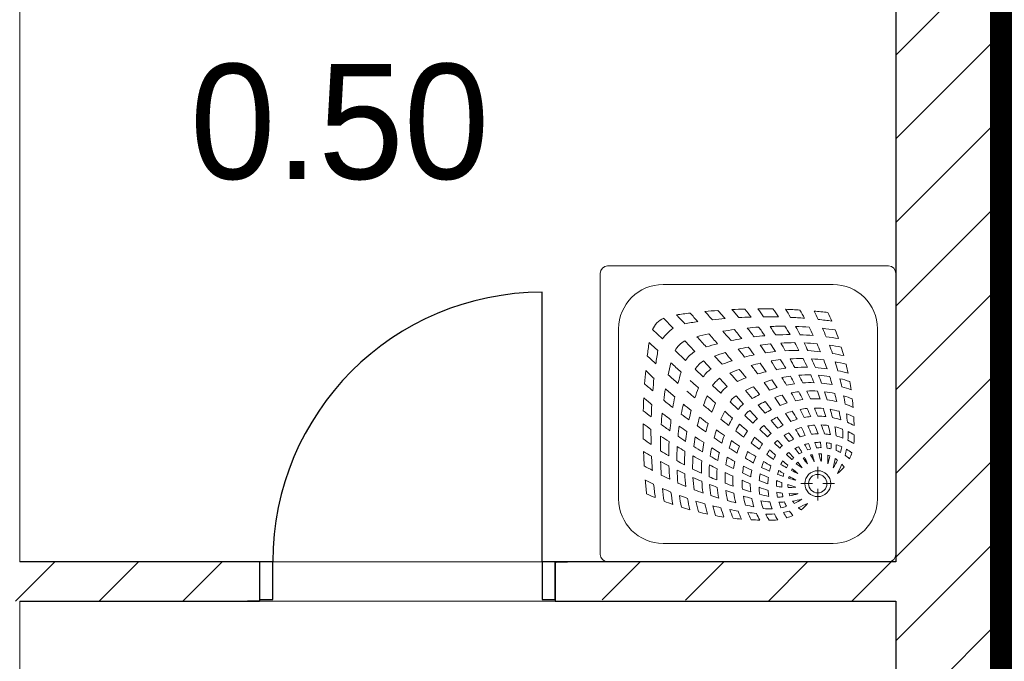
# Model space of a CAD drawing. Header units: millimetres. Extents: x -40063 to 512011, y 350190 to 687060.
# Tile 67 of 256: x 142235 to 145232, y 457824 to 459776. Entities that reach past the tile are written whole.
import ezdxf

# ---------------------------------------------------------------- set-up
doc = ezdxf.new("R2010")
doc.units = ezdxf.units.MM
doc.linetypes.add('DASHDOT', pattern=[1, 0.5, -0.25, 0, -0.25])
for name, color, linetype in [('Elementy Modelu - Strefy', 8, 'Continuous'), ('Konstrukcja - Ściany zew', 8, 'Continuous'), ('Wnętrze - Umeblowanie', 8, 'Continuous'), ('X_ref', 8, 'Continuous')]:
    doc.layers.add(name, color=color, linetype=linetype)
doc.layers.add('J_zakres opracowania', color=226, linetype='DASHDOT', lineweight=30)
doc.styles.add('GENERATED_STYLE_2', font='txt')

# ---------------------------------------------------------------- blocks, each defined once
blk = doc.blocks.new('fdgdfg')
at = {"layer": 'Elementy Modelu - Strefy', "linetype": 'Continuous', "lineweight": 0}
for p, q in [((-201447.2, 452289.9), (-201447.2, 449689.9)), ((-198780.3, 449689.9), (-198780.3, 452289.9)), ((-201447.2, 449689.9), (-198780.3, 449689.9)), ((-201447.2, 449569.9), (-201447.2, 447699.9)), ((-198780.3, 449569.9), (-201447.2, 449569.9)), ((-198780.3, 447699.9), (-198780.3, 449569.9))]:
    blk.add_line(p, q, dxfattribs=at)
at = {"layer": 'Konstrukcja - Ściany zew', "linetype": 'Continuous'}
for p, q in [((-198480.3, 447199.9), (-198480.3, 457619.9)), ((-198780.3, 452289.9), (-198780.3, 449689.9)), ((-198780.3, 451231.6), (-198480.3, 451531.6)), ((-198780.3, 450977), (-198480.3, 451277)), ((-198780.3, 450722.5), (-198480.3, 451022.5)), ((-198780.3, 450467.9), (-198480.3, 450767.9)), ((-199857.2, 449689.9), (-199857.2, 450509.9)), ((-198780.3, 450213.4), (-198480.3, 450513.4)), ((-198780.3, 449958.8), (-198480.3, 450258.8)), ((-198780.3, 449704.3), (-198480.3, 450004.3)), ((-198780.3, 449449.7), (-198480.3, 449749.7)), ((-201460.2, 449569.9), (-201340.2, 449689.9)), ((-200717.2, 449689.9), (-201447.2, 449689.9)), ((-201205.7, 449569.9), (-201085.7, 449689.9)), ((-200951.1, 449569.9), (-200831.1, 449689.9)), ((-200717.2, 449689.9), (-200754.2, 449689.9)), ((-200717.2, 449689.9), (-200754.2, 449689.9)), ((-200717.2, 449689.9), (-200717.2, 449574.9)), ((-200677.2, 449689.9), (-200717.2, 449689.9)), ((-200717.2, 449689.9), (-200717.2, 449574.9)), ((-200717.2, 449689.9), (-200717.2, 449574.9)), ((-200677.2, 449574.9), (-200677.2, 449689.9)), ((-199817.2, 449689.9), (-199857.2, 449689.9)), ((-199857.2, 449689.9), (-199857.2, 449574.9)), ((-199817.2, 449685.5), (-199812.9, 449689.9)), ((-199817.2, 449689.9), (-199780.2, 449689.9)), ((-199817.2, 449689.9), (-199817.2, 449574.9)), ((-198780.3, 449689.9), (-199817.2, 449689.9)), ((-199817.2, 449574.9), (-199817.2, 449689.9)), ((-199817.2, 449689.9), (-199817.2, 449574.9)), ((-199817.2, 449689.9), (-199780.2, 449689.9)), ((-199674, 449574.2), (-199558.3, 449689.9)), ((-199420.7, 449573), (-199303.8, 449689.9)), ((-199167.3, 449571.7), (-199049.2, 449689.9)), ((-198914, 449570.5), (-198794.6, 449689.9)), ((-201447.2, 449569.9), (-200717.2, 449569.9)), ((-200717.2, 449569.9), (-200754.2, 449569.9)), ((-200717.2, 449569.9), (-200754.2, 449569.9)), ((-200717.2, 449574.9), (-200717.2, 449569.9)), ((-200717.2, 449574.9), (-200677.2, 449574.9)), ((-200717.2, 449574.9), (-200717.2, 449569.9)), ((-199857.2, 449574.9), (-199817.2, 449574.9)), ((-199817.2, 449574.9), (-199817.2, 449569.9)), ((-199817.2, 449574.9), (-199817.2, 449569.9)), ((-199817.2, 449569.9), (-199780.2, 449569.9)), ((-199817.2, 449569.9), (-198780.3, 449569.9)), ((-199817.2, 449569.9), (-199780.2, 449569.9)), ((-198780.3, 449569.9), (-198780.3, 447699.9)), ((-198780.3, 449195.1), (-198480.3, 449495.1))]:
    blk.add_line(p, q, dxfattribs=at)
blk.add_arc((-199857.2, 449689.9), 820, 90, 180, dxfattribs=at)
at = {"layer": 'Wnętrze - Umeblowanie', "color": 252, "linetype": 'Continuous', "lineweight": 5}
for p, q in [((-199680.3, 450567.4), (-199680.3, 449712.4)), ((-199657.8, 450589.9), (-198802.8, 450589.9)), ((-198780.3, 450567.4), (-198780.3, 449712.4)), ((-199489.1, 450533.6), (-198971.6, 450533.6)), ((-199487.1, 450431), (-199458.4, 450400.2)), ((-199624.1, 450398.6), (-199624.1, 449881.1)), ((-199521.5, 450396.6), (-199490.7, 450367.9)), ((-198836.6, 450398.6), (-198836.6, 449881.1)), ((-199422.8, 450362.1), (-199392.7, 450329.7)), ((-199452.5, 450332.4), (-199420.2, 450302.3)), ((-199366.1, 450301.2), (-199342.7, 450276.1)), ((-199391.7, 450275.7), (-199366.5, 450252.3)), ((-199316.8, 450248.2), (-199293.4, 450223.1)), ((-199338.7, 450226.3), (-199313.5, 450202.9)), ((-199266.7, 450194.4), (-199243.7, 450169.9)), ((-199284.9, 450176.2), (-199260.3, 450153.3)), ((-199225.2, 450149.9), (-199201.9, 450124.9)), ((-199240.3, 450134.7), (-199215.3, 450111.4)), ((-199194.7, 450092.2), (-199170.7, 450069.8)), ((-199182.6, 450104.2), (-199160.3, 450080.3)), ((-199140.8, 450059.4), (-199125.7, 450043.2)), ((-199149.8, 450050.4), (-199133.6, 450035.3)), ((-199113, 450016.1), (-199096.6, 450000.8)), ((-199106.6, 450022.6), (-199091.2, 450006.1)), ((-199083.4, 449988.5), (-199066, 449975.6)), ((-199078.9, 449992.9), (-199066, 449975.6)), ((-199018.1, 449943.2), (-199018.1, 449978.8)), ((-199069.3, 449927.7), (-199033.7, 449927.7)), ((-199018.1, 449876.5), (-199018.1, 449912.1)), ((-199002.6, 449927.7), (-198966.9, 449927.7)), ((-199489.1, 449746.1), (-198971.6, 449746.1)), ((-199657.8, 449689.9), (-198802.8, 449689.9))]:
    blk.add_line(p, q, dxfattribs=at)
for radius in [39.4, 28.1]:
    blk.add_circle((-199018.1, 449927.7), radius, dxfattribs=at)
for centre, radius, start, end in [((-199657.8, 450567.4), 22.5, 90, 180), ((-198802.8, 450567.4), 22.5, 0, 90), ((-199489.1, 450398.6), 135, 90, 180), ((-198971.6, 450398.6), 135, 0, 90), ((-199188.2, 448593), 1866.4, 94.1137, 95.3442), ((-200915.6, 448967.8), 2148.1, 42.7562, 43.678), ((-200631.4, 449274.9), 1762.5, 40.9439, 42.0179), ((-199188.2, 448593), 1866.4, 91.5933, 92.7977), ((-200297.9, 449559.1), 1358, 40.0453, 41.4012), ((-200406.7, 449517), 1499.3, 37.7297, 38.908), ((-199188.2, 448593), 1866.4, 88.9625, 90.3711), ((-200462, 449540.5), 1560.9, 34.9768, 36.0651), ((-199999.9, 449840.4), 1047.7, 34.5668, 36.1928), ((-199188.2, 448593), 1866.4, 86.4427, 87.7819), ((-200206.7, 449789.1), 1279.6, 30.2451, 31.5191), ((-199989.2, 449924), 1059.9, 28.5744, 30.1169), ((-199837.9, 450025.5), 914.5, 26.0552, 27.8467), ((-199188.2, 448593), 1866.4, 83.8199, 85.1177), ((-199771.8, 450085.2), 864.6, 22.9528, 24.8539), ((-199440.9, 450356.4), 90, 137.6817, 153.4813), ((-199446.9, 450350.5), 90, 116.5187, 132.3183), ((-199188.2, 448593), 1866.4, 96.7256, 98.0018), ((-205973.6, 444292.7), 8965.9, 43.05993, 43.2958), ((-199172.5, 448931.1), 1504.2, 98.0389, 99.5966), ((-202491.5, 447596.5), 4199.8, 42.253, 42.7354), ((-199172.5, 448931.1), 1504.2, 94.8687, 96.3292), ((-199172.5, 448931.1), 1504.2, 91.8453, 93.2695), ((-199172.5, 448931.1), 1504.2, 88.6534, 90.4009), ((-199172.5, 448931.1), 1504.2, 85.6486, 87.2877), ((-199172.5, 448931.1), 1504.2, 82.4787, 84.0416), ((-199408.2, 450325.5), 90, 123.8799, 138.4865), ((-199122.5, 449302.7), 1103.9, 97.7802, 99.6067), ((-200915.6, 448967.8), 2148.1, 40.4947, 41.4994), ((-200631.4, 449274.9), 1762.5, 38.3665, 39.523), ((-199122.5, 449302.7), 1103.9, 93.9219, 95.7175), ((-200297.9, 449559.1), 1358, 36.8933, 38.3212), ((-200406.7, 449517), 1499.3, 35.0381, 36.2732), ((-199122.5, 449302.7), 1103.9, 89.7859, 92.1023), ((-200462, 449540.5), 1560.9, 32.5402, 33.6727), ((-199999.9, 449840.4), 1047.7, 31.0716, 32.7127), ((-199122.5, 449302.7), 1103.9, 85.9289, 88.09), ((-200206.7, 449789.1), 1279.6, 27.5376, 28.8267), ((-199989.2, 449924), 1059.9, 25.3851, 26.9202), ((-199837.9, 450025.5), 914.5, 22.4302, 24.1927), ((-199122.5, 449302.7), 1103.9, 81.7816, 83.8239), ((-199771.8, 450085.2), 864.6, 19.1601, 21.0212), ((-197683.4, 450097.7), 1866.4, 171.9982, 173.2744), ((-193383.2, 456883.1), 8965.9, 226.7042, 226.94007), ((-199416, 450317.8), 90, 131.5135, 146.1201), ((-199378.3, 450283.9), 90, 119.6831, 133.2253), ((-199122.5, 449302.7), 1103.9, 101.8556, 103.8074), ((-205973.6, 444292.7), 8965.9, 42.44503, 42.71476), ((-202491.5, 447596.5), 4199.8, 41.025, 41.5674), ((-199102, 449492.3), 888.9, 99.559, 101.6861), ((-199102, 449492.3), 888.9, 94.9824, 97.0993), ((-199102, 449492.3), 888.9, 90.0359, 92.849), ((-199102, 449492.3), 888.9, 85.4607, 88.0756), ((-199102, 449492.3), 888.9, 80.4871, 82.9333), ((-198021.5, 450082.1), 1504.2, 170.4034, 171.9611), ((-199374.3, 450287.8), 90, 136.7747, 150.3169), ((-199345.3, 450253.2), 90, 121.7967, 134.2789), ((-199102, 449492.3), 888.9, 104.4018, 106.7), ((-199089.4, 449610.2), 746.4, 100.8315, 103.2228), ((-200915.6, 448967.8), 2148.1, 38.7668, 39.5894), ((-200631.4, 449274.9), 1762.5, 36.3527, 37.3137), ((-199089.4, 449610.2), 746.4, 95.5886, 98.0087), ((-200297.9, 449559.1), 1358, 34.3788, 35.5811), ((-199081.2, 449697.7), 635.5, 95.9324, 98.6814), ((-200406.7, 449517), 1499.3, 32.8265, 33.8881), ((-199089.4, 449610.2), 746.4, 89.8991, 93.1703), ((-200462, 449540.5), 1560.9, 30.479, 31.4725), ((-199081.2, 449697.7), 635.5, 89.4694, 93.2131), ((-199999.9, 449840.4), 1047.7, 28.0536, 29.5121), ((-200206.7, 449789.1), 1279.6, 25.1232, 26.2963), ((-199089.4, 449610.2), 746.4, 84.6699, 87.705), ((-199081.2, 449697.7), 635.5, 83.5486, 87.0249), ((-199989.2, 449924), 1059.9, 22.4747, 23.8946), ((-199089.4, 449610.2), 746.4, 78.9506, 81.7612), ((-199837.9, 450025.5), 914.5, 19.0528, 20.7073), ((-199771.8, 450085.2), 864.6, 15.5566, 17.3296), ((-196687, 453401), 4199.8, 227.2646, 227.747), ((-199343.7, 450254.8), 90, 135.7211, 148.2033), ((-199316.9, 450225.9), 90, 123.1469, 134.6807), ((-199089.4, 449610.2), 746.4, 106.3701, 108.9778), ((-205973.6, 444292.7), 8965.9, 41.98875, 42.20562), ((-199081.2, 449697.7), 635.5, 108.1277, 111.0486), ((-202491.5, 447596.5), 4199.8, 40.0988, 40.5395), ((-199081.2, 449697.7), 635.5, 101.8787, 104.5372), ((-199069.4, 449758.1), 550.3, 96.4367, 99.5059), ((-200297.9, 449559.1), 1358, 31.7444, 33.1046), ((-200406.7, 449517), 1499.3, 30.5277, 31.701), ((-199069.4, 449758.1), 550.3, 89.2729, 93.442), ((-200462, 449540.5), 1560.9, 28.3183, 29.427), ((-199999.9, 449840.4), 1047.7, 24.9042, 26.5241), ((-199069.4, 449758.1), 550.3, 82.7175, 86.5999), ((-200206.7, 449789.1), 1279.6, 22.5875, 23.8953), ((-199989.2, 449924), 1059.9, 19.4447, 21.0051), ((-199081.2, 449697.7), 635.5, 77.056, 80.2461), ((-199069.4, 449758.1), 550.3, 75.5329, 79.0655), ((-199837.9, 450025.5), 914.5, 15.5811, 17.3615), ((-197683.4, 450097.7), 1866.4, 174.6558, 175.8863), ((-198058.2, 451825.2), 2148.1, 226.322, 227.2438), ((-198393.2, 450032.1), 1103.9, 166.1926, 168.1444), ((-193383.2, 456883.1), 8965.9, 227.28524, 227.55497), ((-199316.3, 450226.5), 90, 135.3193, 146.8531), ((-199372.3, 450281.9), 11.2, 134.6807, 135.3193), ((-199295.9, 450199.2), 90, 121.3122, 132.1558), ((-199069.4, 449758.1), 550.3, 109.9273, 113.1235), ((-202491.5, 447596.5), 4199.8, 39.1772, 39.6324), ((-199069.4, 449758.1), 550.3, 103.0421, 105.9266), ((-200915.6, 448967.8), 2148.1, 37.0279, 37.8959), ((-199059.5, 449781.3), 500.5, 103.4016, 106.3818), ((-200631.4, 449274.9), 1762.5, 34.3008, 35.3332), ((-199059.5, 449781.3), 500.5, 96.3989, 99.6815), ((-199059.5, 449781.3), 500.5, 88.8691, 93.254), ((-199059.5, 449781.3), 500.5, 81.9865, 86.0814), ((-199059.5, 449781.3), 500.5, 74.5, 78.1851), ((-199771.8, 450085.2), 864.6, 11.9045, 13.7662), ((-198021.5, 450082.1), 1504.2, 173.6708, 175.1313), ((-196687, 453401), 4199.8, 228.4326, 228.975), ((-198582.7, 450011.5), 888.9, 163.3, 165.5982), ((-193383.2, 456883.1), 8965.9, 227.79438, 228.01125), ((-199289.6, 450205.5), 90, 137.8442, 148.6878), ((-199265.5, 450173.9), 90, 134.4529, 144.3532), ((-199264.3, 450175.1), 90, 125.6468, 135.5471), ((-205973.6, 444292.7), 8965.9, 41.54135, 41.76011), ((-199059.5, 449781.3), 500.5, 110.6281, 113.9665), ((-199046.8, 449848.5), 409.9, 105.7242, 109.1802), ((-200124.7, 449548), 1190.7, 34.3502, 35.7138), ((-199046.8, 449848.5), 409.9, 97.6617, 101.345), ((-199983.8, 449693), 1021.8, 31.5257, 33.0594), ((-200406.7, 449517), 1499.3, 28.4603, 29.473), ((-199046.8, 449848.5), 409.9, 88.9241, 94.0071), ((-200462, 449540.5), 1560.9, 26.3855, 27.3405), ((-199999.9, 449840.4), 1047.7, 22.116, 23.505), ((-200206.7, 449789.1), 1279.6, 20.3257, 21.459), ((-199046.8, 449848.5), 409.9, 80.8547, 85.6651), ((-199989.2, 449924), 1059.9, 16.7248, 18.0925), ((-199837.9, 450025.5), 914.5, 12.4254, 14.0124), ((-199046.8, 449848.5), 409.9, 72.1031, 76.4269), ((-199771.8, 450085.2), 864.6, 8.5164, 10.2169), ((-198365.3, 451541), 1762.5, 227.9821, 229.0561), ((-198393.2, 450032.1), 1103.9, 170.3933, 172.2198), ((-198058.2, 451825.2), 2148.1, 228.5006, 229.5053), ((-196687, 453401), 4199.8, 229.4605, 229.9012), ((-198788.1, 449990.7), 635.5, 158.9514, 161.8723), ((-199238.6, 450153), 90, 137.1745, 146.3339), ((-199243.5, 450148.2), 90, 123.6661, 132.8255), ((-199046.8, 449848.5), 409.9, 114.0771, 117.8554), ((-205973.6, 444292.7), 8965.9, 41.10129, 41.30523), ((-202491.5, 447596.5), 4199.8, 38.2881, 38.7048), ((-200915.6, 448967.8), 2148.1, 35.3959, 36.1709), ((-199039, 449880.9), 354.1, 106.8435, 110.751), ((-199039, 449880.9), 354.1, 98.0533, 102.0312), ((-199036.4, 449882.6), 327.2, 96.9155, 100.9992), ((-200406.7, 449517), 1499.3, 26.3954, 27.4174), ((-199039, 449880.9), 354.1, 88.4231, 93.997), ((-199036.4, 449882.6), 327.2, 86.9932, 92.674), ((-200462, 449540.5), 1560.9, 24.4094, 25.377), ((-199999.9, 449840.4), 1047.7, 19.2129, 20.6163), ((-199039, 449880.9), 354.1, 79.4371, 84.7816), ((-200206.7, 449789.1), 1279.6, 17.9317, 19.0851), ((-199036.4, 449882.6), 327.2, 77.6445, 83.1584), ((-199039, 449880.9), 354.1, 69.7902, 74.5754), ((-197683.4, 450097.7), 1866.4, 177.2023, 178.4067), ((-198649.5, 451207.5), 1358, 228.5988, 229.9547), ((-198365.3, 451541), 1762.5, 230.477, 231.6335), ((-198582.7, 450011.5), 888.9, 168.3139, 170.441), ((-198848.6, 449979), 550.3, 156.8765, 160.0727), ((-193383.2, 456883.1), 8965.9, 228.23989, 228.45865), ((-198938.9, 449956.4), 409.9, 145.7281, 147.5674), ((-199046.8, 449848.5), 409.9, 122.4326, 124.2719), ((-199039, 449880.9), 354.1, 116.1376, 120.229), ((-199036.4, 449882.6), 327.2, 115.6884, 119.8756), ((-202491.5, 447596.5), 4199.8, 37.4962, 37.918), ((-199036.4, 449882.6), 327.2, 105.9778, 110.1069), ((-200915.6, 448967.8), 2148.1, 33.8911, 34.673), ((-200124.7, 449548), 1190.7, 31.6738, 33.039), ((-199983.8, 449693), 1021.8, 28.4623, 29.9952), ((-199028.4, 449908.7), 277.2, 97.3268, 101.8912), ((-199028.4, 449908.7), 277.2, 86.3073, 92.5294), ((-199028.4, 449908.7), 277.2, 75.702, 81.8878), ((-199989.2, 449924), 1059.9, 13.8261, 15.2178), ((-199837.9, 450025.5), 914.5, 9.0727, 10.6838), ((-199036.4, 449882.6), 327.2, 67.8357, 72.7222), ((-199771.8, 450085.2), 864.6, 4.945, 6.6712), ((-198607.5, 451316.3), 1499.3, 231.092, 232.2703), ((-198021.5, 450082.1), 1504.2, 176.7305, 178.1547), ((-198700.6, 449999), 746.4, 166.7772, 169.1685), ((-198058.2, 451825.2), 2148.1, 230.4106, 231.2332), ((-198788.1, 449990.7), 635.5, 165.4628, 168.1213), ((-196687, 453401), 4199.8, 230.3676, 230.8228), ((-198871.7, 449969.1), 500.5, 156.0335, 159.3719), ((-198938.9, 449956.4), 409.9, 152.1446, 155.9229), ((-193383.2, 456883.1), 8965.9, 228.69477, 228.89871), ((-198971.3, 449948.6), 354.1, 142.7694, 144.6845), ((-199039, 449880.9), 354.1, 125.3155, 127.2306), ((-199036.4, 449882.6), 327.2, 125.219, 127.1214), ((-205973.6, 444292.7), 8965.9, 40.7207, 40.92724), ((-199028.4, 449908.7), 277.2, 118.1957, 122.7383), ((-199028.4, 449908.7), 277.2, 107.4065, 112.0387), ((-199024.6, 449897.6), 260.2, 105.873, 110.616), ((-199540.6, 449862.1), 528.8, 29.6178, 32.7079), ((-199024.6, 449897.6), 260.2, 95.7466, 100.4308), ((-199983.8, 449693), 1021.8, 25.244, 26.7853), ((-200406.7, 449517), 1499.3, 24.2057, 25.243), ((-200462, 449540.5), 1560.9, 22.3055, 23.2926), ((-199024.6, 449897.6), 260.2, 84.8156, 90.8272), ((-199999.9, 449840.4), 1047.7, 16.1407, 17.5675), ((-200206.7, 449789.1), 1279.6, 15.3857, 16.5669), ((-199024.6, 449897.6), 260.2, 74.0692, 80.1949), ((-199989.2, 449924), 1059.9, 10.7659, 12.1863), ((-199028.5, 449905.4), 280.4, 65.0876, 70.4939), ((-198393.2, 450032.1), 1103.9, 174.2825, 176.0781), ((-198649.5, 451207.5), 1358, 231.6788, 233.1067), ((-198582.7, 450011.5), 888.9, 172.9007, 175.0176), ((-198365.3, 451541), 1762.5, 232.6863, 233.6473), ((-198848.6, 449979), 550.3, 164.0734, 166.9579), ((-198058.2, 451825.2), 2148.1, 232.1041, 232.9721), ((-196687, 453401), 4199.8, 231.2952, 231.7119), ((-198971.3, 449948.6), 354.1, 149.771, 153.8624), ((-198973, 449946), 327.2, 142.8786, 144.781), ((-198999.2, 449938), 277.2, 139.2818, 141.2599), ((-199028.4, 449908.7), 277.2, 128.7401, 130.7182), ((-199024.6, 449897.6), 260.2, 116.77, 121.2526), ((-205973.6, 444292.7), 8965.9, 40.33581, 40.5365), ((-202491.5, 447596.5), 4199.8, 36.6846, 37.0992), ((-200915.6, 448967.8), 2148.1, 32.3277, 33.1056), ((-199016.7, 449911), 222, 106.8274, 112.1523), ((-199016.7, 449911), 222, 95.8313, 101.1444), ((-199016.7, 449911), 222, 83.9956, 90.3071), ((-199016.7, 449911), 222, 71.9479, 78.6423), ((-199837.9, 450025.5), 914.5, 5.5728, 7.2133), ((-199024.8, 449892.5), 265.1, 63.941, 69.1974), ((-199771.8, 450085.2), 864.6, 1.2552, 3.0155), ((-197683.4, 450097.7), 1866.4, 179.6289, 181.0375), ((-198630.9, 451371.5), 1560.9, 233.9349, 235.0232), ((-198021.5, 450082.1), 1504.2, 179.5991, 181.3466), ((-198607.5, 451316.3), 1499.3, 233.7268, 234.9619), ((-198700.6, 449999), 746.4, 171.9913, 174.4114), ((-198649.5, 451207.5), 1358, 234.4189, 235.6212), ((-198365.3, 451541), 1762.5, 234.6668, 235.6992), ((-198871.7, 449969.1), 500.5, 163.6182, 166.5984), ((-198938.9, 449956.4), 409.9, 160.8198, 164.2758), ((-198058.2, 451825.2), 2148.1, 233.8291, 234.6041), ((-198973, 449946), 327.2, 150.1244, 154.3116), ((-196687, 453401), 4199.8, 232.082, 232.5038), ((-193383.2, 456883.1), 8965.9, 229.07276, 229.2793), ((-198999.2, 449938), 277.2, 147.2617, 151.8043), ((-198988, 449934.1), 260.2, 140.7035, 142.5945), ((-199024.6, 449897.6), 260.2, 127.4055, 129.2965), ((-199016.7, 449911), 222, 118.7581, 123.4855), ((-199012.8, 449908.8), 197.6, 106.1403, 111.5744), ((-200915.6, 448967.8), 2148.1, 30.8741, 31.5744), ((-199540.6, 449862.1), 528.8, 23.6707, 26.5727), ((-199012.8, 449908.8), 197.6, 94.3804, 100.2664), ((-199983.8, 449693), 1021.8, 22.126, 23.6742), ((-199616.3, 449850.9), 641.3, 20.8759, 23.4288), ((-199012.8, 449908.8), 197.6, 82.2145, 88.3975), ((-199324.7, 449979.3), 341.9, 16.9455, 21.8192), ((-199404.8, 449992.7), 433.5, 11.1727, 14.9541), ((-199012.8, 449908.8), 197.6, 69.2902, 76.1981), ((-199264.2, 450050.9), 302.7, 4.1975, 9.4754), ((-199061.8, 450074.7), 120.4, 356.062, 9.0798), ((-199989.2, 449924), 1059.9, 9.163, 9.2101), ((-199160.7, 450080.4), 235.5, 8.2673, 8.4898), ((-199016.7, 449911), 222, 60.4857, 66.3699), ((-198930.9, 450909.5), 1047.7, 233.8072, 235.4332), ((-198393.2, 450032.1), 1103.9, 177.8977, 180.2141), ((-198630.9, 451371.5), 1560.9, 236.3273, 237.4598), ((-198607.5, 451316.3), 1499.3, 236.1119, 237.1735), ((-198788.1, 449990.7), 635.5, 171.3186, 174.0676), ((-198848.6, 449979), 550.3, 170.4941, 173.5633), ((-198649.5, 451207.5), 1358, 236.8954, 238.2556), ((-198638.4, 451034.3), 1190.7, 234.2862, 235.6498), ((-198971.3, 449948.6), 354.1, 159.249, 163.1565), ((-198973, 449946), 327.2, 159.8931, 164.0222), ((-198058.2, 451825.2), 2148.1, 235.327, 236.1089), ((-198988, 449934.1), 260.2, 148.7474, 153.23), ((-193383.2, 456883.1), 8965.9, 229.4635, 229.66419), ((-199001.4, 449926.3), 222, 137.7982, 139.7047), ((-199016.7, 449911), 222, 130.2953, 132.2018), ((-199012.8, 449908.8), 197.6, 130.3725, 132.2207), ((-199012.8, 449908.8), 197.6, 118.3461, 123.1161), ((-205973.6, 444292.7), 8965.9, 39.99989, 40.15365), ((-199467, 449798.1), 459.2, 35.1743, 38.3067), ((-199012.1, 449883.2), 196.3, 113.9046, 118.3479), ((-199012.1, 449883.2), 196.3, 103.0403, 107.731), ((-199012.1, 449883.2), 196.3, 91.4714, 97.3755), ((-199012.1, 449883.2), 196.3, 80.4637, 85.7817), ((-199012.1, 449883.2), 196.3, 68.9838, 75.3187), ((-199160.7, 450080.4), 235.5, 354.9338, 1.3531), ((-199012.1, 449883.2), 196.3, 58.0048, 64.0349), ((-199012.8, 449908.8), 197.6, 57.6937, 63.7171), ((-199112.4, 450069.8), 205.3, 354.3656, 1.6872), ((-198930.9, 450909.5), 1047.7, 237.2873, 238.9284), ((-198582.7, 450011.5), 888.9, 177.151, 179.9641), ((-198700.6, 449999), 746.4, 176.8297, 180.1009), ((-198630.9, 451371.5), 1560.9, 238.5275, 239.521), ((-198607.5, 451316.3), 1499.3, 238.299, 239.4723), ((-198871.7, 449969.1), 500.5, 170.3185, 173.6011), ((-198938.9, 449956.4), 409.9, 168.655, 172.3383), ((-198783.4, 450893.4), 1021.8, 236.9406, 238.4743), ((-198638.4, 451034.3), 1190.7, 236.961, 238.3262), ((-198999.2, 449938), 277.2, 157.9613, 162.5935), ((-196687, 453401), 4199.8, 232.9007, 233.3154), ((-199001.4, 449926.3), 222, 146.5145, 151.2419), ((-198999.3, 449922.4), 197.6, 146.8839, 151.6539), ((-193383.2, 456883.1), 8965.9, 229.84635, 230.00011), ((-198999.3, 449922.4), 197.6, 137.7793, 139.6275), ((-198973.6, 449921.7), 196.3, 142.9645, 144.6128), ((-199012.1, 449883.2), 196.3, 125.3872, 127.0355), ((-199010.9, 449890.3), 163.2, 113.6956, 117.934), ((-205973.6, 444292.7), 8965.9, 39.68965, 39.82174), ((-199467, 449798.1), 459.2, 29.3188, 31.7595), ((-199010.9, 449890.3), 163.2, 102.5047, 106.7611), ((-200915.6, 448967.8), 2148.1, 29.6526, 30.1462), ((-199008, 449910.7), 126.6, 104.8011, 108.8045), ((-199540.6, 449862.1), 528.8, 18.8716, 20.7776), ((-199010.9, 449890.3), 163.2, 89.7444, 95.8087), ((-199983.8, 449693), 1021.8, 19.6514, 20.6135), ((-199008, 449910.7), 126.6, 89.89, 96.1614), ((-199204.7, 450015.3), 198.2, 6.3774, 11.1212), ((-199010.9, 449890.3), 163.2, 78.0965, 83.2885), ((-199291.1, 450001.1), 303.6, 6.592, 9.7282), ((-199008, 449910.7), 126.6, 76.2977, 81.622), ((-199146, 450048.9), 168.8, 354.8247, 0.3698), ((-199264.2, 450050.9), 302.7, 355.8215, 359.0569), ((-199008, 449910.7), 126.6, 62.3854, 68.8878), ((-199010.9, 449890.3), 163.2, 66.1921, 72.3958), ((-199124.5, 450075.7), 183, 343.2222, 348.6323), ((-199160.7, 450080.4), 235.5, 343.6276, 348.1799), ((-199010.9, 449890.3), 163.2, 53.6325, 60.3646), ((-197683.4, 450097.7), 1866.4, 182.2181, 183.5573), ((-198879.5, 451116.3), 1279.6, 238.4809, 239.7549), ((-198021.5, 450082.1), 1504.2, 182.7123, 184.3514), ((-198930.9, 450909.5), 1047.7, 240.4879, 241.9464), ((-198788.1, 449990.7), 635.5, 176.7869, 180.5306), ((-198848.6, 449979), 550.3, 176.558, 180.7271), ((-198630.9, 451371.5), 1560.9, 240.573, 241.6817), ((-198871.7, 449969.1), 500.5, 176.746, 181.1309), ((-198607.5, 451316.3), 1499.3, 240.527, 241.5397), ((-198971.3, 449948.6), 354.1, 167.9688, 171.9467), ((-198973, 449946), 327.2, 169.0008, 173.0845), ((-198783.4, 450893.4), 1021.8, 240.0048, 241.5377), ((-198988, 449934.1), 260.2, 159.384, 164.127), ((-198952.5, 450450.2), 528.8, 237.2921, 240.3822), ((-198058.2, 451825.2), 2148.1, 236.8944, 237.6723), ((-199001.4, 449926.3), 222, 157.8477, 163.1726), ((-198888.5, 450376.5), 459.2, 231.6933, 234.8257), ((-198973.6, 449921.7), 196.3, 151.6521, 156.0954), ((-198980.8, 449920.5), 163.2, 142.5073, 144.1339), ((-199010.9, 449890.3), 163.2, 125.8661, 127.4927), ((-199001.1, 449917.5), 126.6, 137.1847, 138.901), ((-199008, 449910.7), 126.6, 131.099, 132.8153), ((-199008, 449910.7), 126.6, 117.5784, 121.5243), ((-199014.8, 449925.3), 93.2, 117.8934, 121.113), ((-205973.6, 444292.7), 8965.9, 39.43616, 39.57711), ((-199467, 449798.1), 459.2, 24.438, 27.1542), ((-199014.8, 449925.3), 93.2, 102.4548, 105.7089), ((-200915.6, 448967.8), 2148.1, 28.5547, 29.1761), ((-199540.6, 449862.1), 528.8, 14.5128, 16.9547), ((-199983.8, 449693), 1021.8, 17.1695, 18.5766), ((-199014.8, 449925.3), 93.2, 84.9225, 90.3158), ((-199204.7, 450015.3), 198.2, 354.0035, 0.8126), ((-199291.1, 450001.1), 303.6, 357.5675, 2.5262), ((-199014.8, 449925.3), 93.2, 68.8798, 73.1889), ((-199202.4, 450056.6), 225.7, 342.3069, 348.6483), ((-199264.2, 450050.9), 302.7, 345.7178, 351.1284), ((-199124.5, 450075.7), 183, 327.0557, 335.3318), ((-199014.8, 449925.3), 93.2, 52.6304, 57.8613), ((-199008, 449910.7), 126.6, 47.0835, 54.7083), ((-199043.9, 450064.6), 136.6, 333.4209, 341.7411), ((-199014.4, 450898.7), 1059.9, 239.8831, 241.4256), ((-198393.2, 450032.1), 1103.9, 181.91, 184.0711), ((-198879.5, 451116.3), 1279.6, 241.1733, 242.4624), ((-198582.7, 450011.5), 888.9, 181.9244, 184.5393), ((-198700.6, 449999), 746.4, 182.295, 185.3301), ((-198879.5, 451116.3), 1279.6, 243.7037, 244.8768), ((-198930.9, 450909.5), 1047.7, 243.4759, 245.0958), ((-198938.9, 449956.4), 409.9, 175.9929, 181.0759), ((-198630.9, 451371.5), 1560.9, 242.6595, 243.6145), ((-198971.3, 449948.6), 354.1, 176.003, 181.5769), ((-198607.5, 451316.3), 1499.3, 242.5826, 243.6046), ((-198999.2, 449938), 277.2, 168.1088, 172.6732), ((-198988, 449934.1), 260.2, 169.5692, 174.2534), ((-198783.4, 450893.4), 1021.8, 243.2147, 244.756), ((-199001.4, 449926.3), 222, 168.8556, 174.1687), ((-198999.3, 449922.4), 197.6, 158.4256, 163.8597), ((-198952.5, 450450.2), 528.8, 243.4273, 246.3293), ((-198058.2, 451825.2), 2148.1, 238.4256, 239.1259), ((-198973.6, 449921.7), 196.3, 162.269, 166.9597), ((-198980.8, 449920.5), 163.2, 163.2389, 167.4953), ((-198058.2, 451825.2), 2148.1, 239.8538, 240.3474), ((-198980.8, 449920.5), 163.2, 152.066, 156.3044), ((-198888.5, 450376.5), 459.2, 238.2405, 240.6812), ((-193383.2, 456883.1), 8965.9, 230.17826, 230.31035), ((-199001.1, 449917.5), 126.6, 148.4757, 152.4216), ((-199015.7, 449924.3), 93.2, 148.887, 152.1066), ((-198888.5, 450376.5), 459.2, 242.8458, 245.562), ((-193383.2, 456883.1), 8965.9, 230.42289, 230.56384), ((-199015.7, 449924.3), 93.2, 134.5953, 136.5313), ((-199014.8, 449925.3), 93.2, 133.4687, 135.4047), ((-199018.2, 449927.7), 67.7, 63, 63.3305), ((-198103.9, 449577.5), 935.1, 154.0421, 155.9516), ((-199043.9, 450064.6), 136.6, 309.0538, 320.804), ((-199014.8, 449925.3), 93.2, 34.6184, 41.2703), ((-199115.9, 450747.4), 914.5, 242.1533, 243.9448), ((-197683.4, 450097.7), 1866.4, 184.8823, 186.1801), ((-199014.4, 450898.7), 1059.9, 243.0798, 244.6149), ((-198788.1, 449990.7), 635.5, 182.9751, 186.4514), ((-198848.6, 449979), 550.3, 183.4001, 187.2825), ((-198879.5, 451116.3), 1279.6, 246.1047, 247.4125), ((-198930.9, 450909.5), 1047.7, 246.495, 247.884), ((-198973, 449946), 327.2, 177.326, 183.0068), ((-198630.9, 451371.5), 1560.9, 244.623, 245.5906), ((-198999.2, 449938), 277.2, 177.4706, 183.6927), ((-198988, 449934.1), 260.2, 179.1728, 185.1844), ((-198630.9, 451371.5), 1560.9, 246.7074, 247.6945), ((-198607.5, 451316.3), 1499.3, 244.757, 245.7943), ((-198999.3, 449922.4), 197.6, 169.7336, 175.6196), ((-198941.3, 450525.9), 641.3, 246.5712, 249.1241), ((-198783.4, 450893.4), 1021.8, 246.3258, 247.874), ((-198973.6, 449921.7), 196.3, 172.6245, 178.5286), ((-198952.5, 450450.2), 528.8, 249.2224, 251.1284), ((-199001.1, 449917.5), 126.6, 161.1955, 165.1989), ((-199015.7, 449924.3), 93.2, 164.2911, 167.5452), ((-198952.5, 450450.2), 528.8, 253.0453, 255.4872), ((-198058.2, 451825.2), 2148.1, 240.8239, 241.4453), ((-198021.5, 450082.1), 1504.2, 185.9584, 187.5213), ((-199115.9, 450747.4), 914.5, 245.8073, 247.5698), ((-198393.2, 450032.1), 1103.9, 186.1761, 188.2184), ((-199014.4, 450898.7), 1059.9, 246.1054, 247.5253), ((-199014.4, 450898.7), 1059.9, 248.9949, 250.5553), ((-198871.7, 449969.1), 500.5, 183.9186, 188.0135), ((-198879.5, 451116.3), 1279.6, 248.541, 249.6743), ((-198938.9, 449956.4), 409.9, 184.3349, 189.1453), ((-198971.3, 449948.6), 354.1, 185.2184, 190.5629), ((-198930.9, 450909.5), 1047.7, 249.3837, 250.7871), ((-198930.9, 450909.5), 1047.7, 252.4325, 253.8593), ((-199001.4, 449926.3), 222, 179.6929, 186.0044), ((-199069.7, 450234.3), 341.9, 248.1808, 253.0545), ((-198999.3, 449922.4), 197.6, 181.6025, 187.7855), ((-198980.8, 449920.5), 163.2, 174.1913, 180.2556), ((-199105.7, 450114.3), 198.2, 258.8788, 263.6226), ((-198783.4, 450893.4), 1021.8, 249.3865, 250.3486), ((-199001.1, 449917.5), 126.6, 173.8386, 180.11), ((-199015.7, 449924.3), 93.2, 179.6842, 185.0775), ((-198783.4, 450893.4), 1021.8, 251.4234, 252.8305), ((-199105.7, 450114.3), 198.2, 269.1874, 275.9965), ((-199489.1, 449881.1), 135, 180, 270), ((-199175.6, 450681.3), 864.6, 245.1461, 247.0472), ((-198582.7, 450011.5), 888.9, 187.0667, 189.5129), ((-198700.6, 449999), 746.4, 188.2388, 191.0494), ((-199115.9, 450747.4), 914.5, 249.2927, 250.9472), ((-198788.1, 449990.7), 635.5, 189.7539, 192.944), ((-199014.4, 450898.7), 1059.9, 251.9075, 253.2752), ((-198879.5, 451116.3), 1279.6, 250.9149, 252.0683), ((-198973, 449946), 327.2, 186.8416, 192.3555), ((-198999.2, 449938), 277.2, 188.1122, 194.298), ((-198879.5, 451116.3), 1279.6, 253.4331, 254.6143), ((-198988, 449934.1), 260.2, 189.8051, 195.9308), ((-199001.4, 449926.3), 222, 191.3577, 198.0521), ((-199083.2, 450314.4), 433.5, 255.0459, 258.8273), ((-198973.6, 449921.7), 196.3, 184.2183, 189.5363), ((-199091.6, 450200.7), 303.6, 260.2718, 263.408), ((-198980.8, 449920.5), 163.2, 186.7115, 191.9035), ((-199139.4, 450055.6), 168.8, 269.6302, 275.1753), ((-199001.1, 449917.5), 126.6, 188.378, 193.7023), ((-199091.6, 450200.7), 303.6, 267.4738, 272.4325), ((-199015.7, 449924.3), 93.2, 196.8111, 201.1202), ((-199147.1, 450112), 225.7, 281.3517, 287.6931), ((-199141.3, 450173.8), 302.7, 278.8716, 284.2822), ((-199166.2, 450034), 183, 294.6682, 302.9443), ((-199018.2, 449927.7), 67.7, 206.6695, 207), ((-198971.6, 449881.1), 135, 270, 0), ((-199175.6, 450681.3), 864.6, 248.9788, 250.8399), ((-199175.6, 450681.3), 864.6, 252.6704, 254.4434), ((-198848.6, 449979), 550.3, 190.9345, 194.4671), ((-199115.9, 450747.4), 914.5, 252.6385, 254.4189), ((-198871.7, 449969.1), 500.5, 191.8149, 195.5001), ((-199115.9, 450747.4), 914.5, 255.9876, 257.5746), ((-198938.9, 449956.4), 409.9, 193.5731, 197.8969), ((-198971.3, 449948.6), 354.1, 195.4246, 200.2098), ((-199014.4, 450898.7), 1059.9, 254.7822, 256.1739), ((-199115.9, 450747.4), 914.5, 259.3162, 260.9273), ((-198973, 449946), 327.2, 197.2778, 202.1643), ((-199014.4, 450898.7), 1059.9, 257.8137, 259.2341), ((-198999.3, 449922.4), 197.6, 193.8019, 200.7098), ((-199141.3, 450173.8), 302.7, 260.5246, 265.8025), ((-199165.1, 449971.3), 120.4, 260.9202, 273.938), ((-199014.4, 450898.7), 1059.9, 260.7899, 260.837), ((-198973.6, 449921.7), 196.3, 194.6813, 201.0162), ((-199141.3, 450173.8), 302.7, 270.9431, 274.1785), ((-198980.8, 449920.5), 163.2, 197.6042, 203.8079), ((-199166.2, 450034), 183, 281.3677, 286.7778), ((-199001.1, 449917.5), 126.6, 201.1122, 207.6146), ((-199015.7, 449924.3), 93.2, 212.1387, 217.3696), ((-198667.9, 449013.5), 935.1, 114.0484, 115.9579), ((-199015.7, 449924.3), 93.2, 228.7297, 235.3816), ((-199155, 449953.5), 136.6, 309.196, 320.9462), ((-199175.6, 450681.3), 864.6, 256.2338, 258.0955), ((-199175.6, 450681.3), 864.6, 259.7831, 261.4836), ((-199175.6, 450681.3), 864.6, 263.3288, 265.055), ((-198995.8, 449938.1), 280.4, 199.5061, 204.9124), ((-199115.9, 450747.4), 914.5, 262.7867, 264.4272), ((-198983, 449934.4), 265.1, 200.8026, 206.059), ((-199175.6, 450681.3), 864.6, 266.9845, 268.7448), ((-199170.9, 450070.3), 235.5, 261.5102, 261.7327), ((-199001.4, 449926.3), 222, 203.6301, 209.5143), ((-199170.9, 450070.3), 235.5, 268.6469, 275.0662), ((-198999.3, 449922.4), 197.6, 206.2829, 212.3063), ((-199160.2, 450021.9), 205.3, 268.3128, 275.6344), ((-198973.6, 449921.7), 196.3, 205.9651, 211.9952), ((-199170.9, 450070.3), 235.5, 281.8201, 286.3724), ((-198980.8, 449920.5), 163.2, 209.6354, 216.3675), ((-199155, 449953.5), 136.6, 288.2589, 296.5791), ((-199001.1, 449917.5), 126.6, 215.2917, 222.9165), ((-199657.8, 449712.4), 22.5, 180, 270), ((-198802.8, 449712.4), 22.5, 270, 0)]:
    blk.add_arc(centre, radius, start, end, dxfattribs=at)
at = {"layer": 'Elementy Modelu - Strefy', "lineweight": 13, "style": 'GENERATED_STYLE_2'}
blk.add_text('0.50', height=350, dxfattribs=at).set_placement((-200928.8, 450854.7))

msp = doc.modelspace()

# ---------------------------------------------------------------- linework, layer by layer
at = {"layer": 'J_zakres opracowania', "ltscale": 1000, "const_width": 100}
msp.add_lwpolyline([(145238.97833, 455200), (179698.13773, 455200), (179698.13773, 465499.99363), (168198.34775, 465499.99363), (168198.34775, 475277.34862), (179787.48799, 475277.34862), (179787.48799, 507377.27761), (172267.92013, 507377.27761), (172267.92013, 513264.6274), (178887.83809, 513264.6274), (178887.83809, 519214.61675), (169238.45678, 519214.61675), (169238.45678, 523014.48912), (139342.26689, 523014.48912), (139342.26689, 512420.85011), (168578.26628, 512420.85011), (168578.26628, 488928.49204), (155218.96566, 488928.49204), (155218.96566, 468968.52781), (145238.97833, 468968.52781), (145238.97833, 455200)], dxfattribs=at)

# ---------------------------------------------------------------- block references
at = {"layer": 'X_ref'}
msp.add_blockref('fdgdfg', (343682.59615, 8436.71479), dxfattribs=at)

doc.saveas('drawing.dxf')
